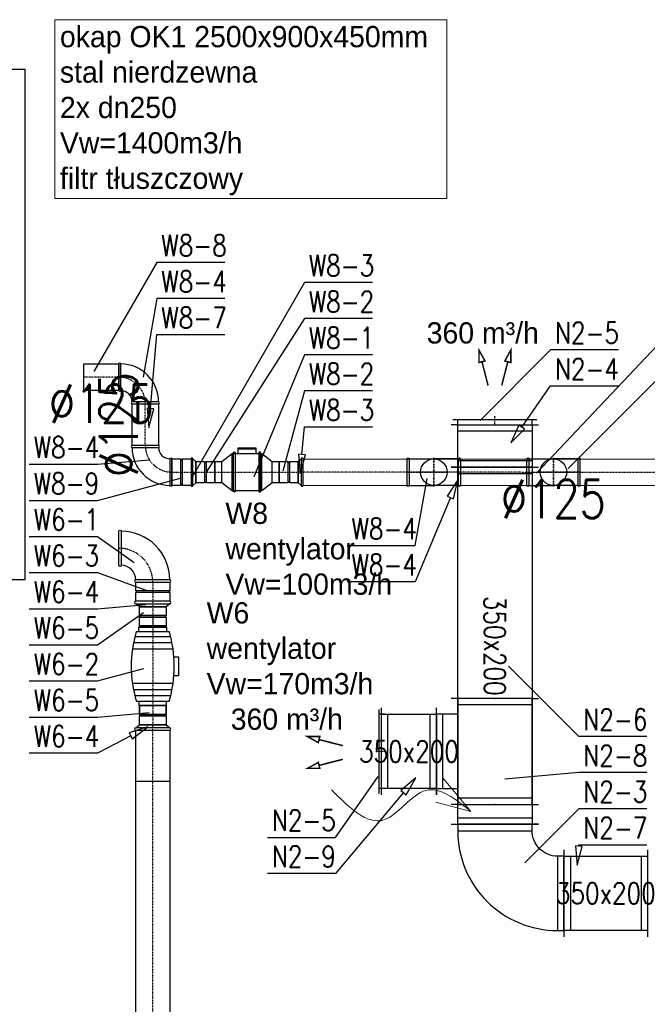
# Model space of a CAD drawing. Header units: millimetres. Extents: x 140532 to 182405, y -11883 to 1516.
# Tile 9 of 23: x 143074 to 143370, y -10209 to -9746. Entities that reach past the tile are written whole.
import ezdxf
from ezdxf.enums import TextEntityAlignment as Align

# ---------------------------------------------------------------- set-up
doc = ezdxf.new("R2010")
doc.units = ezdxf.units.MM
doc.linetypes.add('CENTER', pattern=[0.55, 0.37, -0.06, 0.06, -0.06])
for name, color, linetype, lineweight in [('san opis', 7, 'Continuous', 0), ('WEN_N2-_ZLICZAC', 133, 'Continuous', 30), ('WEN_W6-_ZLICZAC', 140, 'Continuous', 30), ('WEN_W8-_ZLICZAC', 70, 'Continuous', 30)]:
    doc.layers.add(name, color=color, linetype=linetype, lineweight=lineweight)
for name, color, linetype in [('WEN_N2-_ATRYBUT', 6, 'Continuous'), ('WEN_N2-_OSIE', 2, 'CENTER'), ('WEN_W3-_ATRYBUT', 6, 'Continuous'), ('WEN_W3-_OSIE', 2, 'CENTER'), ('WEN_W4-_ATRYBUT', 6, 'Continuous'), ('WEN_W4-_OSIE', 2, 'CENTER'), ('WEN_W6-_ATRYBUT', 6, 'Continuous'), ('WEN_W6-_OSIE', 2, 'CENTER')]:
    doc.layers.add(name, color=color, linetype=linetype)
doc.styles.add('STYL_WENTYLE', font='romans.shx', dxfattribs={"width": 0.8})
doc.styles.add('STYL_WENTYLE1', font='txt')

# ---------------------------------------------------------------- blocks, each defined once
blk = doc.blocks.new('G$C920FF791')
at = {"color": 4}
for q in [(8.89, 16.48), (20.47, 13.42)]:
    blk.add_line((4.47, 0), q, dxfattribs=at)
blk.add_spline([(14.67, 65.67), (0.44, 41.03), (14.35, 21.17), (4.47, 0)], degree=3, dxfattribs=at)
blk = doc.blocks.new('QBV23533129CNN2-_23')
for p, q in [((-325, -205), (-325, 205)), ((-295, -175), (-295, 175)), ((175, -295), (-175, -295)), ((-205, -325), (-175, -325)), ((205, -325), (175, -325))]:
    blk.add_line(p, q)
blk.add_lwpolyline([(175, -325), (175, -295, 0.414214), (-295, 175), (-325, 175), (-325, -175), (-295, -175, -0.414214), (-175, -295), (-175, -325)], format="xyb", close=True)
for p in [(-325, 0), (0, -325)]:
    blk.add_point(p)
at = {"layer": 'WEN_N2-_ATRYBUT', "style": 'STYL_WENTYLE', "width": 0.8, "flags": 8}
blk.add_attdef('WENTYLE', text='', height=100, dxfattribs=at).set_placement((0, 0), align=Align.BOTTOM_LEFT)
blk = doc.blocks.new('wylot_22')
at = {"color": 0, "const_width": 7}
for points in [[(-158.1, 32.1), (-269.9, 60.8), (-266.2, 75), (-324.7, 75), (-273.5, 46.7), (-269.9, 60.8)], [(-158.1, -32.1), (-269.9, -60.8), (-266.2, -75), (-324.7, -75), (-273.5, -46.7), (-269.9, -60.8)]]:
    blk.add_lwpolyline(points, dxfattribs=at)
at = {"color": 0, "style": 'STYL_WENTYLE1', "flags": 8}
blk.add_attdef('WENTYLE_M3H', text='', height=50, dxfattribs=at).set_placement((-450.3, 115.7), align=Align.BOTTOM_LEFT)
blk = doc.blocks.new('QPR6V235235332CNN2-_11')
for p, q in [((0, 175), (0, 205)), ((200, 175), (200, 205)), ((30, 175), (30, -175)), ((170, 175), (170, -175)), ((0, -175), (0, -205)), ((200, -175), (200, -205))]:
    blk.add_line(p, q)
blk.add_lwpolyline([(0, 175), (30, 175), (170, 175), (200, 175), (200, -175), (170, -175), (30, -175), (0, -175)], close=True)
for p in [(0, 0), (200, 0)]:
    blk.add_point(p)
at = {"layer": 'WEN_N2-_ATRYBUT', "style": 'STYL_WENTYLE', "width": 0.8, "flags": 8}
blk.add_attdef('WENTYLE', text='', height=100, dxfattribs=at).set_placement((100, 200), align=Align.BOTTOM_LEFT)
blk = doc.blocks.new('STWS350200SL_12')
for p, q in [((-198, 25), (198, 25)), ((-175, 0), (-175, 25)), ((175, 0), (175, 25))]:
    blk.add_line(p, q)
blk.add_point((0, 37.5))
at = {"layer": 'WEN_N2-_OSIE'}
blk.add_line((0, 0), (0, 37.5), dxfattribs=at)
at = {"layer": 'WEN_N2-_ATRYBUT', "style": 'STYL_WENTYLE', "width": 0.8, "flags": 8}
blk.add_attdef('WENTYLE', text='', height=100, dxfattribs=at).set_placement((0, 0), align=Align.BOTTOM_LEFT)
blk = doc.blocks.new('TR1V35253522511CNN2-_13')
for p, q in [((-500, 175), (-500, 205)), ((0, 175), (0, 205)), ((-470, 175), (-470, -175)), ((-30, 175), (-30, -175)), ((-500, -175), (-500, -205)), ((0, -175), (0, -205)), ((-425, -275), (-455, -275)), ((-75, -245), (-425, -245)), ((-75, -275), (-45, -275))]:
    blk.add_line(p, q)
for points in [[(0, -175), (0, 175), (-500, 175), (-500, -175)], [(-75, -275), (-75, -175), (-425, -175), (-425, -275)]]:
    blk.add_lwpolyline(points, close=True)
for p in [(-500, 0), (0, 0), (-250, -275)]:
    blk.add_point(p)
at = {"layer": 'WEN_N2-_ATRYBUT', "style": 'STYL_WENTYLE', "width": 0.8, "flags": 8}
blk.add_attdef('WENTYLE', text='', height=100, dxfattribs=at).set_placement((-250, 225), align=Align.BOTTOM_LEFT)
blk = doc.blocks.new('BL16090CW6-_12')
for points in [[(160, 80), (160, 240, 1), (148.8, 240), (148.8, 80, 1)], [(80, 0), (-80, 0, -1), (-80, 11.2), (80, 11.2, -1)]]:
    blk.add_lwpolyline(points, format="xyb", close=True)
for radius in [228.8, 68.8]:
    blk.add_arc((148.8, 11.2), radius, 90, 180)
for p in [(160, 160), (0, 0)]:
    blk.add_point(p)
at = {"layer": 'WEN_W6-_OSIE'}
blk.add_arc((160, 0), 160, 90, 180, dxfattribs=at)
at = {"layer": 'WEN_W6-_ATRYBUT', "style": 'STYL_WENTYLE', "width": 0.8, "flags": 8}
blk.add_attdef('WENTYLE', text='', height=100, dxfattribs=at).set_placement((-434.3, 0), align=Align.BOTTOM_LEFT)
blk = doc.blocks.new('TD-350-125-SILENTXX_21')
for p, q in [((150, 95.5), (150, -95.5)), ((312, 95.5), (312, -95.5)), ((67.5, -77.5), (67.5, 77.5)), ((91.5, 84.1), (91.5, -84.1)), ((120, 90.4), (120, -90.4)), ((342, 90.4), (342, -90.4)), ((370.5, 84.1), (370.5, -84.1)), ((394.5, -77.5), (394.5, 77.5))]:
    blk.add_line(p, q)
for points in [[(186.5, 99.5), (186.5, 121.5), (275.5, 121.5), (275.5, 99.5)], [(67.5, -65), (46, -65), (46, 65), (67.5, 65)], [(394.5, -65), (416, -65), (416, 65), (394.5, 65)]]:
    blk.add_lwpolyline(points)
for points in [[(0, -62.5), (0, 62.5), (46, 62.5), (46, -62.5)], [(462, -62.5), (462, 62.5), (416, 62.5), (416, -62.5)]]:
    blk.add_lwpolyline(points, close=True)
for centre, start, end in [((231, -473.4), 73.4701, 106.5299), ((231, 473.4), 253.4701, 286.5299)]:
    blk.add_arc(centre, 574.7, start, end)
for p in [(0, 0), (462, 0)]:
    blk.add_point(p)
at = {"layer": 'WEN_W6-_OSIE'}
blk.add_line((0, 0), (462, 0), dxfattribs=at)
at = {"layer": 'WEN_W6-_ATRYBUT', "style": 'STYL_WENTYLE', "width": 0.8, "flags": 8}
blk.add_attdef('WENTYLE', text='', height=100, dxfattribs=at).set_placement((231, 0), align=Align.BOTTOM_LEFT)
blk = doc.blocks.new('MF160CW6-_11')
for p, q in [((41, 80), (41, -80)), ((49, 80), (49, -80))]:
    blk.add_line(p, q)
blk.add_lwpolyline([(0, 80), (41, 80, 1), (49, 80), (90, 80), (90, -80), (49, -80, 1), (41, -80), (0, -80)], format="xyb", close=True)
for p in [(0, 0), (90, 0)]:
    blk.add_point(p)
at = {"layer": 'WEN_W6-_OSIE'}
blk.add_line((0, 0), (90, 0), dxfattribs=at)
at = {"layer": 'WEN_W6-_ATRYBUT', "style": 'STYL_WENTYLE', "width": 0.8, "flags": 8}
blk.add_attdef('WENTYLE', text='', height=100, dxfattribs=at).set_placement((45, 0), align=Align.BOTTOM_LEFT)
blk = doc.blocks.new('RCPL160125CW6-_11')
blk.add_lwpolyline([(0, 80), (0, -80, 1), (11.2, -80), (11.2, 80, 1)], format="xyb", close=True)
blk.add_lwpolyline([(11.2, 80), (26, 62.5), (26, -62.5), (11.2, -80)])
for p in [(0, 0), (26, 0)]:
    blk.add_point(p)
at = {"layer": 'WEN_W6-_OSIE'}
blk.add_line((0, 0), (26, 0), dxfattribs=at)
at = {"layer": 'WEN_W6-_ATRYBUT', "style": 'STYL_WENTYLE', "width": 0.8, "flags": 8}
blk.add_attdef('WENTYLE', text='', height=100, dxfattribs=at).set_placement((0, 0), align=Align.BOTTOM_LEFT)
blk = doc.blocks.new('MF125CW6-_11')
for p, q in [((41, 62.5), (41, -62.5)), ((49, 62.5), (49, -62.5))]:
    blk.add_line(p, q)
blk.add_lwpolyline([(0, 62.5), (41, 62.5, 1), (49, 62.5), (90, 62.5), (90, -62.5), (49, -62.5, 1), (41, -62.5), (0, -62.5)], format="xyb", close=True)
for p in [(0, 0), (90, 0)]:
    blk.add_point(p)
at = {"layer": 'WEN_W6-_OSIE'}
blk.add_line((0, 0), (90, 0), dxfattribs=at)
at = {"layer": 'WEN_W6-_ATRYBUT', "style": 'STYL_WENTYLE', "width": 0.8, "flags": 8}
blk.add_attdef('WENTYLE', text='', height=100, dxfattribs=at).set_placement((45, 0), align=Align.BOTTOM_LEFT)
blk = doc.blocks.new('RCPL160125CW6-_12')
blk.add_lwpolyline([(-26, 80), (-26, -80, 1), (-14.8, -80), (-14.8, 80, 1)], format="xyb", close=True)
blk.add_lwpolyline([(-14.8, 80), (0, 62.5), (0, -62.5), (-14.8, -80)])
for p in [(-26, 0), (0, 0)]:
    blk.add_point(p)
at = {"layer": 'WEN_W6-_OSIE'}
blk.add_line((-26, 0), (0, 0), dxfattribs=at)
at = {"layer": 'WEN_W6-_ATRYBUT', "style": 'STYL_WENTYLE', "width": 0.8, "flags": 8}
blk.add_attdef('WENTYLE', text='', height=100, dxfattribs=at).set_placement((-26, 0), align=Align.BOTTOM_LEFT)
blk = doc.blocks.new('QD-200X350CNN2-_258-59592409_14')
for p, q in [((0, -205), (0, 205)), ((258.6, -205), (258.6, 205)), ((30, -175), (30, 175)), ((228.6, -175), (228.6, 175))]:
    blk.add_line(p, q)
blk.add_lwpolyline([(0, 175), (258.6, 175), (258.6, -175), (0, -175)], close=True)
for p in [(0, 0), (258.6, 0)]:
    blk.add_point(p)
at = {"layer": 'WEN_N2-_ATRYBUT', "style": 'STYL_WENTYLE', "width": 0.8, "flags": 8}
blk.add_attdef('WENTYLE', text='', height=100, dxfattribs=at).set_placement((129.3, 0), align=Align.BOTTOM_LEFT)
at = {"layer": 'WEN_N2-_OSIE', "style": 'STYL_WENTYLE', "width": 0.8, "flags": 8}
blk.add_attdef('FI_KANALU', text='', height=100, dxfattribs=at).set_placement((129.3, 0), align=Align.MIDDLE_CENTER)
blk = doc.blocks.new('QD-200X350CNN2-_393-64507897_14')
for p, q in [((0, -205), (0, 205)), ((393.6, -205), (393.6, 205)), ((30, -175), (30, 175)), ((363.6, -175), (363.6, 175))]:
    blk.add_line(p, q)
blk.add_lwpolyline([(0, 175), (393.6, 175), (393.6, -175), (0, -175)], close=True)
for p in [(0, 0), (393.6, 0)]:
    blk.add_point(p)
at = {"layer": 'WEN_N2-_ATRYBUT', "style": 'STYL_WENTYLE', "width": 0.8, "flags": 8}
blk.add_attdef('WENTYLE', text='', height=100, dxfattribs=at).set_placement((196.8, 0), align=Align.BOTTOM_LEFT)
at = {"layer": 'WEN_N2-_OSIE', "style": 'STYL_WENTYLE', "width": 0.8, "flags": 8}
blk.add_attdef('FI_KANALU', text='', height=100, dxfattribs=at).set_placement((196.8, 0), align=Align.MIDDLE_CENTER)
blk = doc.blocks.new('BL12590CW6-_24')
for points in [[(125, -62.5), (125, 62.5, 1), (116.2, 62.5), (116.2, -62.5, 1)], [(62.5, -125), (-62.5, -125, -1), (-62.5, -116.2), (62.5, -116.2, -1)]]:
    blk.add_lwpolyline(points, format="xyb", close=True)
for radius in [178.8, 53.8]:
    blk.add_arc((116.2, -116.2), radius, 90, 180)
for p in [(125, 0), (0, -125)]:
    blk.add_point(p)
at = {"layer": 'WEN_W6-_OSIE'}
blk.add_arc((125, -125), 125, 90, 180, dxfattribs=at)
at = {"layer": 'WEN_W6-_ATRYBUT', "style": 'STYL_WENTYLE', "width": 0.8, "flags": 8}
blk.add_attdef('WENTYLE', text='', height=100, dxfattribs=at).set_placement((-451.8, -125), align=Align.BOTTOM_LEFT)
blk = doc.blocks.new('BL12590CW6-_23')
for points in [[(-125, -62.5), (-125, 62.5, -1), (-116.25, 62.5), (-116.25, -62.5, -1)], [(-62.5, -125), (62.5, -125, 1), (62.5, -116.25), (-62.5, -116.25, 1)]]:
    blk.add_lwpolyline(points, format="xyb", close=True)
for radius in [178.75, 53.75]:
    blk.add_arc((-116.25, -116.25), radius, 0, 90)
for p in [(-125, 0), (0, -125)]:
    blk.add_point(p)
at = {"layer": 'WEN_W6-_OSIE'}
blk.add_arc((-125, -125), 125, 0, 90, dxfattribs=at)
at = {"layer": 'WEN_W6-_ATRYBUT', "style": 'STYL_WENTYLE', "width": 0.8, "flags": 8}
blk.add_attdef('WENTYLE', text='', height=100, dxfattribs=at).set_placement((-62.5, -125), align=Align.BOTTOM_LEFT)
blk = doc.blocks.new('SR-125CW6-_196-7554197342_14')
blk.add_lwpolyline([(0, -62.5), (0, 62.5), (196.8, 62.5), (196.8, -62.5)], close=True)
for p in [(0, 0), (196.8, 0)]:
    blk.add_point(p)
at = {"layer": 'WEN_W6-_OSIE'}
blk.add_line((0, 0), (196.8, 0), dxfattribs=at)
at = {"layer": 'WEN_W6-_ATRYBUT', "style": 'STYL_WENTYLE', "width": 0.8, "flags": 8}
blk.add_attdef('WENTYLE', text='', height=100, dxfattribs=at).set_placement((98.4, 0), align=Align.BOTTOM_LEFT)
at = {"layer": 'WEN_W6-_OSIE', "style": 'STYL_WENTYLE', "width": 0.8, "flags": 8}
blk.add_attdef('FI_KANALU', text='', height=180, dxfattribs=at).set_placement((98.4, 125), align=Align.MIDDLE_CENTER)
blk = doc.blocks.new('SR-125CW6-_164-9656107969_14')
blk.add_lwpolyline([(0, -62.5), (0, 62.5), (165, 62.5), (165, -62.5)], close=True)
for p in [(0, 0), (165, 0)]:
    blk.add_point(p)
at = {"layer": 'WEN_W6-_OSIE'}
blk.add_line((0, 0), (165, 0), dxfattribs=at)
at = {"layer": 'WEN_W6-_ATRYBUT', "style": 'STYL_WENTYLE', "width": 0.8, "flags": 8}
blk.add_attdef('WENTYLE', text='', height=100, dxfattribs=at).set_placement((82.5, 0), align=Align.BOTTOM_LEFT)
at = {"layer": 'WEN_W6-_OSIE', "style": 'STYL_WENTYLE', "width": 0.8, "flags": 8}
blk.add_attdef('FI_KANALU', text='', height=180, dxfattribs=at).set_placement((82.5, 125), align=Align.MIDDLE_CENTER)
blk = doc.blocks.new('TD-250-100XX_11')
for p, q in [((109.2, 109.25), (193.8, 109.25)), ((33, -50), (33, 50)), ((81, -88), (81, 88)), ((222, -88), (222, 88)), ((270, -50), (270, 50))]:
    blk.add_line(p, q)
for points in [[(88.05, -93.28), (88.05, 93.28), (95.1, 93.28), (95.1, -93.28)], [(214.95, -93.28), (214.95, 93.28), (207.9, 93.28), (207.9, -93.28)], [(0, -50), (0, 50), (33, 50), (81, 88), (222, 88), (270, 50), (303, 50), (303, -50), (270, -50), (222, -88), (81, -88), (33, -50)]]:
    blk.add_lwpolyline(points, close=True)
blk.add_lwpolyline([(109.2, 88), (109.2, 115), (193.8, 115), (193.8, 88)])
for p in [(0, 0), (303, 0)]:
    blk.add_point(p)
at = {"layer": 'WEN_W3-_OSIE'}
blk.add_line((0, 0), (303, 0), dxfattribs=at)
at = {"layer": 'WEN_W3-_ATRYBUT', "style": 'STYL_WENTYLE', "width": 0.8, "flags": 8}
blk.add_attdef('WENTYLE', text='', height=100, dxfattribs=at).set_placement((151.5, 0), align=Align.BOTTOM_LEFT)
blk = doc.blocks.new('MF100CW4-_11')
for p, q in [((41, 50), (41, -50)), ((49, 50), (49, -50))]:
    blk.add_line(p, q)
blk.add_lwpolyline([(0, 50), (41, 50, 1), (49, 50), (90, 50), (90, -50), (49, -50, 1), (41, -50), (0, -50)], format="xyb", close=True)
for p in [(0, 0), (90, 0)]:
    blk.add_point(p)
at = {"layer": 'WEN_W4-_OSIE'}
blk.add_line((0, 0), (90, 0), dxfattribs=at)
at = {"layer": 'WEN_W4-_ATRYBUT', "style": 'STYL_WENTYLE', "width": 0.8, "flags": 8}
blk.add_attdef('WENTYLE', text='', height=100, dxfattribs=at).set_placement((45, 0), align=Align.BOTTOM_LEFT)
blk = doc.blocks.new('RCPL125100CW4-_12')
blk.add_lwpolyline([(-22, 62.5), (-22, -62.5, 1), (-13.25, -62.5), (-13.25, 62.5, 1)], format="xyb", close=True)
blk.add_lwpolyline([(-13.25, 62.5), (0, 50), (0, -50), (-13.25, -62.5)])
for p in [(-22, 0), (0, 0)]:
    blk.add_point(p)
at = {"layer": 'WEN_W4-_OSIE'}
blk.add_line((-22, 0), (0, 0), dxfattribs=at)
at = {"layer": 'WEN_W4-_ATRYBUT', "style": 'STYL_WENTYLE', "width": 0.8, "flags": 8}
blk.add_attdef('WENTYLE', text='', height=100, dxfattribs=at).set_placement((-22, 0), align=Align.BOTTOM_LEFT)
blk = doc.blocks.new('SR-125CW6-_2356-3429299756_14')
blk.add_lwpolyline([(0, -62.5), (0, 62.5), (2356.3, 62.5), (2356.3, -62.5)], close=True)
for p in [(0, 0), (2356.3, 0)]:
    blk.add_point(p)
at = {"layer": 'WEN_W6-_OSIE'}
blk.add_line((0, 0), (2356.3, 0), dxfattribs=at)
at = {"layer": 'WEN_W6-_ATRYBUT', "style": 'STYL_WENTYLE', "width": 0.8, "flags": 8}
blk.add_attdef('WENTYLE', text='', height=100, dxfattribs=at).set_placement((1178.2, 0), align=Align.BOTTOM_LEFT)
at = {"layer": 'WEN_W6-_OSIE', "style": 'STYL_WENTYLE', "width": 0.8, "flags": 8}
blk.add_attdef('FI_KANALU', text='', height=180, dxfattribs=at).set_placement((1178.2, 125), align=Align.MIDDLE_CENTER)
blk = doc.blocks.new('BL12590CW6-_13')
for p, q in [((-62.5, 8.75), (-62.5, 125)), ((62.5, 8.75), (62.5, 125))]:
    blk.add_line(p, q)
blk.add_lwpolyline([(62.5, 0), (-62.5, 0, -1), (-62.5, 8.75), (62.5, 8.75, -1)], format="xyb", close=True)
blk.add_circle((0, 125), 62.5)
blk.add_point((0, 0))
at = {"layer": 'WEN_W6-_OSIE'}
for p, q in [((0, 0), (0, 192.5)), ((-67.5, 125), (67.5, 125))]:
    blk.add_line(p, q, dxfattribs=at)
at = {"layer": 'WEN_W6-_ATRYBUT', "style": 'STYL_WENTYLE', "width": 0.8, "flags": 8}
blk.add_attdef('WENTYLE', text='', height=100, dxfattribs=at).set_placement((62.5, 0), align=Align.BOTTOM_LEFT)
blk = doc.blocks.new('QD-200X350CNN2-_1680-8861928_14')
for p, q in [((0, -205), (0, 205)), ((1680.9, -205), (1680.9, 205)), ((30, -175), (30, 175)), ((1650.9, -175), (1650.9, 175))]:
    blk.add_line(p, q)
blk.add_lwpolyline([(0, 175), (1680.9, 175), (1680.9, -175), (0, -175)], close=True)
for p in [(0, 0), (1680.9, 0)]:
    blk.add_point(p)
at = {"layer": 'WEN_N2-_ATRYBUT', "style": 'STYL_WENTYLE', "width": 0.8, "flags": 8}
blk.add_attdef('WENTYLE', text='', height=100, dxfattribs=at).set_placement((840.4, 0), align=Align.BOTTOM_LEFT)
at = {"layer": 'WEN_N2-_OSIE', "style": 'STYL_WENTYLE', "width": 0.8, "flags": 8}
blk.add_attdef('FI_KANALU', text='', height=100, dxfattribs=at).set_placement((840.4, 0), align=Align.MIDDLE_CENTER)
blk = doc.blocks.new('SR-160CW6-_3241-587472126_14')
blk.add_line((3000, -80), (3000, 80))
blk.add_lwpolyline([(0, -80), (0, 80), (3241.6, 80), (3241.6, -80)], close=True)
for p in [(0, 0), (3241.6, 0)]:
    blk.add_point(p)
at = {"layer": 'WEN_W6-_OSIE'}
blk.add_line((0, 0), (3241.6, 0), dxfattribs=at)
at = {"layer": 'WEN_W6-_ATRYBUT', "style": 'STYL_WENTYLE', "width": 0.8, "flags": 8}
blk.add_attdef('WENTYLE', text='', height=100, dxfattribs=at).set_placement((1620.8, 0), align=Align.BOTTOM_LEFT)
at = {"layer": 'WEN_W6-_OSIE', "color": 3, "style": 'STYL_WENTYLE', "width": 0.8, "flags": 8}
blk.add_attdef('FI_KANALU', text='', height=180, dxfattribs=at).set_placement((1620.8, 160), align=Align.MIDDLE_CENTER)

msp = doc.modelspace()

# ---------------------------------------------------------------- linework, layer by layer
at = {"layer": 'san opis'}
msp.add_lwpolyline([(143091.04, -9745.61), (143275.41, -9745.61), (143275.41, -9829.75), (143091.04, -9829.75)], close=True, dxfattribs=at)
at = {"layer": 'san opis', "lineweight": 30}
msp.add_lwpolyline([(142997.07, -10009.1), (143077.07, -10009.1), (143077.07, -9769.1), (142997.07, -9769.1)], close=True, dxfattribs=at)
at = {"layer": 'WEN_N2-_ATRYBUT'}
for points in [[(143356.29, -9901.03), (143324.29, -9901.03), (143291.1, -9934.22)], [(143310.71, -9937.43), (143309.39, -9936.51), (143305.54, -9944.8), (143312.02, -9938.34), (143310.71, -9937.43), (143324.29, -9918.03), (143356.29, -9918.03)], [(143369.61, -10083.02), (143337.61, -10083.02), (143304.44, -10049.86)], [(143191.08, -10130.48), (143223.08, -10130.48), (143243.18, -10101.77)], [(143255.01, -10109.43), (143256.24, -10110.46), (143260.79, -10102.54), (143253.78, -10108.4), (143255.01, -10109.43), (143223.08, -10147.48), (143191.08, -10147.48)], [(143369.61, -10100.02), (143337.61, -10100.02), (143302.81, -10103.07)], [(143369.61, -10117.02), (143337.61, -10117.02), (143312.1, -10142.53)], [(143337.55, -10134.67), (143335.95, -10134.53), (143336.76, -10143.63), (143339.14, -10134.81), (143337.55, -10134.67), (143337.61, -10134.02), (143369.61, -10134.02)]]:
    msp.add_lwpolyline(points, dxfattribs=at)
at = {"layer": 'WEN_W3-_ATRYBUT'}
msp.add_lwpolyline([(143240.42, -9903.33), (143208.42, -9903.33), (143184.59, -9960.71)], dxfattribs=at)
at = {"layer": 'WEN_W4-_ATRYBUT'}
for points in [[(143240.42, -9869.33), (143208.42, -9869.33), (143155.56, -9960.89)], [(143240.42, -9886.33), (143208.42, -9886.33), (143162.2, -9958.64)], [(143240.42, -9920.33), (143208.42, -9920.33), (143198.31, -9958.08)], [(143207.29, -9950.28), (143205.69, -9950.15), (143206.5, -9959.25), (143208.88, -9950.42), (143207.29, -9950.28), (143208.42, -9937.33), (143240.42, -9937.33)]]:
    msp.add_lwpolyline(points, dxfattribs=at)
at = {"layer": 'WEN_W6-_ATRYBUT'}
for points in [[(143171.05, -9859.85), (143139.05, -9859.85), (143109.35, -9911.28)], [(143171.05, -9876.85), (143139.05, -9876.85), (143132.53, -9913.83)], [(143422.75, -9881.65), (143390.75, -9881.65), (143317.61, -9959.13)], [(143136.01, -9928.59), (143134.41, -9928.45), (143135.22, -9937.56), (143137.6, -9928.73), (143136.01, -9928.59), (143139.05, -9893.85), (143171.05, -9893.85)], [(143422.75, -9898.65), (143390.75, -9898.65), (143332.5, -9956.9)], [(143079, -9954.88), (143111, -9954.88), (143135.52, -9952.73)], [(143079, -9971.88), (143111, -9971.88), (143150.2, -9961.37)], [(143228.54, -9993.17), (143260.54, -9993.17), (143266.12, -9961.54)], [(143277.13, -9970.45), (143278.61, -9971.07), (143280.6, -9962.15), (143275.65, -9969.84), (143277.13, -9970.45), (143260.54, -10010.17), (143228.54, -10010.17)], [(143079, -9988.88), (143111, -9988.88), (143128.38, -10001.05)], [(143079, -10005.88), (143111, -10005.88), (143134.26, -10014.34)], [(143079, -10022.88), (143111, -10022.88), (143133.79, -10020.88)], [(143079, -10039.88), (143111, -10039.88), (143132.68, -10024.69)], [(143079, -10056.88), (143111, -10056.88), (143132.9, -10051.01)], [(143079, -10073.88), (143111, -10073.88), (143135.31, -10071.75)], [(143126.72, -10082.66), (143127.46, -10084.07), (143134.7, -10078.49), (143125.98, -10081.24), (143126.72, -10082.66), (143111, -10090.88), (143079, -10090.88)]]:
    msp.add_lwpolyline(points, dxfattribs=at)

# ---------------------------------------------------------------- block references
at = {"layer": 'san opis', "color": 3}
ref = msp.add_blockref('wylot_22', (143298.06, -9933.59), dxfattribs=dict(at, xscale=0.1, yscale=0.1, zscale=0.1, rotation=270))
ref.add_attrib('WENTYLE_M3H', ' 360 m³/h', dxfattribs={"layer": '0', "color": 3, "height": 10, "style": 'STYL_WENTYLE1', "flags": 8}).set_placement((143262.25, -9901.04), align=Align.BOTTOM_LEFT)
ref = msp.add_blockref('wylot_22', (143242.32, -10090.54), dxfattribs=dict(at, xscale=0.1, yscale=0.1, zscale=0.1))
ref.add_attrib('WENTYLE_M3H', ' 360 m³/h', dxfattribs={"layer": '0', "color": 3, "height": 10, "style": 'STYL_WENTYLE1', "flags": 8}).set_placement((143170.05, -10082.86), align=Align.BOTTOM_LEFT)
at = {"layer": 'san opis', "rotation": 89.99999999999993}
msp.add_blockref('G$C920FF791', (143286.8, -10122.74), dxfattribs=at)
at = {"layer": 'WEN_N2-_ZLICZAC'}
ref = msp.add_blockref('STWS350200SL_12', (143298.06, -9936.25), dxfattribs=dict(at, xscale=0.1, yscale=0.1, zscale=0.1, rotation=359.9999999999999))
ref.add_attrib('WENTYLE', 'N2-5', dxfattribs={"layer": 'WEN_N2-_ATRYBUT', "height": 10, "style": 'STYL_WENTYLE', "width": 0.8, "flags": 8}).set_placement((143326.29, -9901.03), align=Align.BOTTOM_LEFT)
ref = msp.add_blockref('QPR6V235235332CNN2-_11', (143298.06, -9936.25), dxfattribs=dict(at, xscale=0.1, yscale=0.1, zscale=0.1, rotation=270))
ref.add_attrib('WENTYLE', 'N2-4', dxfattribs={"layer": 'WEN_N2-_ATRYBUT', "height": 10, "style": 'STYL_WENTYLE', "width": 0.8, "flags": 8}).set_placement((143326.29, -9918.03), align=Align.BOTTOM_LEFT)
ref = msp.add_blockref('QD-200X350CNN2-_1680-8861928_14', (143298.06, -9956.25), dxfattribs=dict(at, xscale=0.1, yscale=0.1, zscale=0.1, rotation=270))
ref.add_attrib('WENTYLE', 'N2-6', dxfattribs={"layer": 'WEN_N2-_ATRYBUT', "height": 10, "style": 'STYL_WENTYLE', "width": 0.8, "flags": 8}).set_placement((143339.61, -10083.02), align=Align.BOTTOM_LEFT)
ref.add_attrib('FI_KANALU', '350x200', dxfattribs={"layer": 'WEN_N2-_OSIE', "height": 10, "rotation": 270, "style": 'STYL_WENTYLE', "width": 0.8, "flags": 8}).set_placement((143298.06, -10040.3), align=Align.MIDDLE_CENTER)
ref = msp.add_blockref('TR1V35253522511CNN2-_13', (143298.06, -10115.05), dxfattribs=dict(at, xscale=0.09999999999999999, yscale=0.09999999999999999, zscale=0.09999999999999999, rotation=270))
ref.add_attrib('WENTYLE', 'N2-8', dxfattribs={"layer": 'WEN_N2-_ATRYBUT', "height": 10, "style": 'STYL_WENTYLE', "width": 0.8, "flags": 8}).set_placement((143339.61, -10100.02), align=Align.BOTTOM_LEFT)
ref = msp.add_blockref('QD-200X350CNN2-_258-59592409_14', (143244.7, -10090.05), dxfattribs=dict(at, xscale=0.1, yscale=0.1, zscale=0.1))
ref.add_attrib('WENTYLE', 'N2-9', dxfattribs={"layer": 'WEN_N2-_ATRYBUT', "height": 10, "style": 'STYL_WENTYLE', "width": 0.8, "flags": 8}).set_placement((143193.08, -10147.48), align=Align.BOTTOM_LEFT)
ref.add_attrib('FI_KANALU', '350x200', dxfattribs={"layer": 'WEN_N2-_OSIE', "height": 10, "style": 'STYL_WENTYLE', "width": 0.8, "flags": 8}).set_placement((143257.63, -10090.05), align=Align.MIDDLE_CENTER)
ref = msp.add_blockref('STWS350200SL_12', (143246.07, -10090.05), dxfattribs=dict(at, xscale=0.1, yscale=0.1, zscale=0.1, rotation=89.99999999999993))
ref.add_attrib('WENTYLE', 'N2-5', dxfattribs={"layer": 'WEN_N2-_ATRYBUT', "height": 10, "style": 'STYL_WENTYLE', "width": 0.8, "flags": 8}).set_placement((143193.08, -10130.48), align=Align.BOTTOM_LEFT)
ref = msp.add_blockref('QBV23533129CNN2-_23', (143298.06, -10156.84), dxfattribs=dict(at, xscale=0.1, yscale=0.1, zscale=0.1, rotation=180))
ref.add_attrib('WENTYLE', 'N2-3', dxfattribs={"layer": 'WEN_N2-_ATRYBUT', "height": 10, "style": 'STYL_WENTYLE', "width": 0.8, "flags": 8}).set_placement((143339.61, -10117.02), align=Align.BOTTOM_LEFT)
ref = msp.add_blockref('QD-200X350CNN2-_393-64507897_14', (143369.93, -10156.84), dxfattribs=dict(at, xscale=0.1, yscale=0.1, zscale=0.1, rotation=180))
ref.add_attrib('WENTYLE', 'N2-7', dxfattribs={"layer": 'WEN_N2-_ATRYBUT', "height": 10, "style": 'STYL_WENTYLE', "width": 0.8, "flags": 8}).set_placement((143339.61, -10134.02), align=Align.BOTTOM_LEFT)
ref.add_attrib('FI_KANALU', '350x200', dxfattribs={"layer": 'WEN_N2-_OSIE', "height": 10, "style": 'STYL_WENTYLE', "width": 0.8, "flags": 8}).set_placement((143350.25, -10156.84), align=Align.MIDDLE_CENTER)
at = {"layer": 'WEN_W6-_ZLICZAC'}
ref = msp.add_blockref('BL16090CW6-_12', (143121.07, -9994.38), dxfattribs=dict(at, xscale=0.1, yscale=0.1, zscale=0.1, rotation=270))
ref.add_attrib('WENTYLE', 'W6-1', dxfattribs={"layer": 'WEN_W6-_ATRYBUT', "height": 10, "style": 'STYL_WENTYLE', "width": 0.8, "flags": 8}).set_placement((143081, -9988.88), align=Align.BOTTOM_LEFT)
ref = msp.add_blockref('MF160CW6-_11', (143137.07, -10010.38), dxfattribs=dict(at, xscale=0.1, yscale=0.1, zscale=0.1, rotation=270))
ref.add_attrib('WENTYLE', 'W6-3', dxfattribs={"layer": 'WEN_W6-_ATRYBUT', "height": 10, "style": 'STYL_WENTYLE', "width": 0.8, "flags": 8}).set_placement((143081, -10005.88), align=Align.BOTTOM_LEFT)
ref = msp.add_blockref('RCPL160125CW6-_11', (143137.07, -10019.38), dxfattribs=dict(at, xscale=0.09999999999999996, yscale=0.09999999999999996, zscale=0.09999999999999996, rotation=270))
ref.add_attrib('WENTYLE', 'W6-4', dxfattribs={"layer": 'WEN_W6-_ATRYBUT', "height": 10, "style": 'STYL_WENTYLE', "width": 0.8, "flags": 8}).set_placement((143081, -10022.88), align=Align.BOTTOM_LEFT)
ref = msp.add_blockref('MF125CW6-_11', (143137.07, -10021.98), dxfattribs=dict(at, xscale=0.1, yscale=0.1, zscale=0.1, rotation=270))
ref.add_attrib('WENTYLE', 'W6-5', dxfattribs={"layer": 'WEN_W6-_ATRYBUT', "height": 10, "style": 'STYL_WENTYLE', "width": 0.8, "flags": 8}).set_placement((143081, -10039.88), align=Align.BOTTOM_LEFT)
ref = msp.add_blockref('TD-350-125-SILENTXX_21', (143137.07, -10026.88), dxfattribs=dict(at, xscale=0.1, yscale=0.1, zscale=0.1, rotation=270))
ref.add_attrib('WENTYLE', 'W6-2', dxfattribs={"layer": 'WEN_W6-_ATRYBUT', "height": 10, "style": 'STYL_WENTYLE', "width": 0.8, "flags": 8}).set_placement((143081, -10056.88), align=Align.BOTTOM_LEFT)
ref = msp.add_blockref('MF125CW6-_11', (143137.07, -10068.48), dxfattribs=dict(at, xscale=0.1, yscale=0.1, zscale=0.1, rotation=270))
ref.add_attrib('WENTYLE', 'W6-5', dxfattribs={"layer": 'WEN_W6-_ATRYBUT', "height": 10, "style": 'STYL_WENTYLE', "width": 0.8, "flags": 8}).set_placement((143081, -10073.88), align=Align.BOTTOM_LEFT)
ref = msp.add_blockref('RCPL160125CW6-_12', (143137.07, -10077.48), dxfattribs=dict(at, xscale=0.09999999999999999, yscale=0.09999999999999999, zscale=0.09999999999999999, rotation=90))
ref.add_attrib('WENTYLE', 'W6-4', dxfattribs={"layer": 'WEN_W6-_ATRYBUT', "height": 10, "style": 'STYL_WENTYLE', "width": 0.8, "flags": 8}).set_placement((143081, -10090.88), align=Align.BOTTOM_LEFT)
ref = msp.add_blockref('SR-160CW6-_3241-587472126_14', (143137.06, -10404.24), dxfattribs=dict(at, xscale=0.1, yscale=0.1, zscale=0.1, rotation=89.99730080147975))
ref.add_attrib('WENTYLE', 'W6-7', dxfattribs={"layer": 'WEN_W6-_ATRYBUT', "height": 10, "style": 'STYL_WENTYLE', "width": 0.8, "flags": 8}).set_placement((143154.32, -10431.31), align=Align.BOTTOM_LEFT)
ref.add_attrib('FI_KANALU', '%%c160', dxfattribs={"layer": 'WEN_W6-_OSIE', "color": 3, "height": 18, "rotation": 89.9973, "style": 'STYL_WENTYLE', "width": 0.8, "flags": 8}).set_placement((143121.06, -10242.16), align=Align.MIDDLE_CENTER)
at = {"layer": 'WEN_W8-_ZLICZAC'}
ref = msp.add_blockref('SR-125CW6-_164-9656107969_14', (143121.07, -9913.89), dxfattribs=dict(at, xscale=0.1, yscale=0.1, zscale=0.1, rotation=180))
ref.add_attrib('WENTYLE', 'W8-8', dxfattribs={"layer": 'WEN_W6-_ATRYBUT', "height": 10, "style": 'STYL_WENTYLE', "width": 0.8, "flags": 8}).set_placement((143141.05, -9859.85), align=Align.BOTTOM_LEFT)
ref.add_attrib('FI_KANALU', '%%c125', dxfattribs={"layer": 'WEN_W6-_OSIE', "height": 18, "rotation": 360, "style": 'STYL_WENTYLE', "width": 0.8, "flags": 8}).set_placement((143112.83, -9926.39), align=Align.MIDDLE_CENTER)
ref = msp.add_blockref('RCPL125100CW4-_12', (143157.27, -9958.57), dxfattribs=dict(at, xscale=0.1, yscale=0.1, zscale=0.1))
ref.add_attrib('WENTYLE', 'W8-3', dxfattribs={"layer": 'WEN_W4-_ATRYBUT', "height": 10, "style": 'STYL_WENTYLE', "width": 0.8, "flags": 8}).set_placement((143210.42, -9869.33), align=Align.BOTTOM_LEFT)
ref = msp.add_blockref('BL12590CW6-_23', (143133.57, -9913.89), dxfattribs=dict(at, xscale=0.1, yscale=0.1, zscale=0.1))
ref.add_attrib('WENTYLE', 'W8-4', dxfattribs={"layer": 'WEN_W6-_ATRYBUT', "height": 10, "style": 'STYL_WENTYLE', "width": 0.8, "flags": 8}).set_placement((143141.05, -9876.85), align=Align.BOTTOM_LEFT)
ref = msp.add_blockref('BL12590CW6-_13', (143313.09, -9958.59), dxfattribs=dict(at, xscale=0.1, yscale=0.1, zscale=0.1, rotation=270))
ref.add_attrib('WENTYLE', 'W8-4', dxfattribs={"layer": 'WEN_W6-_ATRYBUT', "height": 10, "style": 'STYL_WENTYLE', "width": 0.8, "flags": 8}).set_placement((143392.75, -9881.65), align=Align.BOTTOM_LEFT)
ref = msp.add_blockref('MF100CW4-_11', (143157.27, -9958.57), dxfattribs=dict(at, xscale=0.09999999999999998, yscale=0.09999999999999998, zscale=0.09999999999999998))
ref.add_attrib('WENTYLE', 'W8-2', dxfattribs={"layer": 'WEN_W4-_ATRYBUT', "height": 10, "style": 'STYL_WENTYLE', "width": 0.8, "flags": 8}).set_placement((143210.42, -9886.33), align=Align.BOTTOM_LEFT)
ref = msp.add_blockref('SR-125CW6-_196-7554197342_14', (143133.57, -9946.07), dxfattribs=dict(at, xscale=0.1, yscale=0.1, zscale=0.1, rotation=90))
ref.add_attrib('WENTYLE', 'W8-7', dxfattribs={"layer": 'WEN_W6-_ATRYBUT', "height": 10, "style": 'STYL_WENTYLE', "width": 0.8, "flags": 8}).set_placement((143141.05, -9893.85), align=Align.BOTTOM_LEFT)
ref.add_attrib('FI_KANALU', '%%c125', dxfattribs={"layer": 'WEN_W6-_OSIE', "height": 18, "rotation": 90, "style": 'STYL_WENTYLE', "width": 0.8, "flags": 8}).set_placement((143121.07, -9936.23), align=Align.MIDDLE_CENTER)
ref = msp.add_blockref('BL12590CW6-_13', (143338.09, -9958.59), dxfattribs=dict(at, xscale=0.1, yscale=0.1, zscale=0.1, rotation=89.99999999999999))
ref.add_attrib('WENTYLE', 'W8-4', dxfattribs={"layer": 'WEN_W6-_ATRYBUT', "height": 10, "style": 'STYL_WENTYLE', "width": 0.8, "flags": 8}).set_placement((143392.75, -9898.65), align=Align.BOTTOM_LEFT)
ref = msp.add_blockref('TD-250-100XX_11', (143166.27, -9958.57), dxfattribs=dict(at, xscale=0.1, yscale=0.1, zscale=0.1))
ref.add_attrib('WENTYLE', 'W8-1', dxfattribs={"layer": 'WEN_W3-_ATRYBUT', "height": 10, "style": 'STYL_WENTYLE', "width": 0.8, "flags": 8}).set_placement((143210.42, -9903.33), align=Align.BOTTOM_LEFT)
ref = msp.add_blockref('MF100CW4-_11', (143196.57, -9958.57), dxfattribs=dict(at, xscale=0.09999999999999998, yscale=0.09999999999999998, zscale=0.09999999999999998))
ref.add_attrib('WENTYLE', 'W8-2', dxfattribs={"layer": 'WEN_W4-_ATRYBUT', "height": 10, "style": 'STYL_WENTYLE', "width": 0.8, "flags": 8}).set_placement((143210.42, -9920.33), align=Align.BOTTOM_LEFT)
ref = msp.add_blockref('RCPL125100CW4-_12', (143205.57, -9958.57), dxfattribs=dict(at, xscale=0.1, yscale=0.1, zscale=0.1, rotation=180))
ref.add_attrib('WENTYLE', 'W8-3', dxfattribs={"layer": 'WEN_W4-_ATRYBUT', "height": 10, "style": 'STYL_WENTYLE', "width": 0.8, "flags": 8}).set_placement((143210.42, -9937.33), align=Align.BOTTOM_LEFT)
ref = msp.add_blockref('SR-125CW6-_2356-3429299756_14', (143443.41, -9958.8), dxfattribs=dict(at, xscale=0.1, yscale=0.1, zscale=0.1, rotation=179.9435135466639))
ref.add_attrib('WENTYLE', 'W8-5', dxfattribs={"layer": 'WEN_W6-_ATRYBUT', "height": 10, "style": 'STYL_WENTYLE', "width": 0.8, "flags": 8}).set_placement((143392.75, -9949.65), align=Align.BOTTOM_LEFT)
ref.add_attrib('FI_KANALU', '%%c125', dxfattribs={"layer": 'WEN_W6-_OSIE', "height": 18, "rotation": 359.9435, "style": 'STYL_WENTYLE', "width": 0.8, "flags": 8}).set_placement((143325.58, -9971.19), align=Align.MIDDLE_CENTER)
ref = msp.add_blockref('BL12590CW6-_24', (143133.57, -9958.57), dxfattribs=dict(at, xscale=0.1, yscale=0.1, zscale=0.1, rotation=89.99999999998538))
ref.add_attrib('WENTYLE', 'W8-4', dxfattribs={"layer": 'WEN_W6-_ATRYBUT', "height": 10, "style": 'STYL_WENTYLE', "width": 0.8, "flags": 8}).set_placement((143081, -9954.88), align=Align.BOTTOM_LEFT)
ref = msp.add_blockref('MF125CW6-_11', (143146.07, -9958.57), dxfattribs=dict(at, xscale=0.1, yscale=0.1, zscale=0.1))
ref.add_attrib('WENTYLE', 'W8-9', dxfattribs={"layer": 'WEN_W6-_ATRYBUT', "height": 10, "style": 'STYL_WENTYLE', "width": 0.8, "flags": 8}).set_placement((143081, -9971.88), align=Align.BOTTOM_LEFT)
ref = msp.add_blockref('BL12590CW6-_13', (143256.83, -9958.59), dxfattribs=dict(at, xscale=0.1, yscale=0.1, zscale=0.1, rotation=270))
ref.add_attrib('WENTYLE', 'W8-4', dxfattribs={"layer": 'WEN_W6-_ATRYBUT', "height": 10, "style": 'STYL_WENTYLE', "width": 0.8, "flags": 8}).set_placement((143230.54, -9993.17), align=Align.BOTTOM_LEFT)
ref = msp.add_blockref('BL12590CW6-_13', (143281.83, -9958.59), dxfattribs=dict(at, xscale=0.1, yscale=0.1, zscale=0.1, rotation=89.99999999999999))
ref.add_attrib('WENTYLE', 'W8-4', dxfattribs={"layer": 'WEN_W6-_ATRYBUT', "height": 10, "style": 'STYL_WENTYLE', "width": 0.8, "flags": 8}).set_placement((143230.54, -10010.17), align=Align.BOTTOM_LEFT)

# ---------------------------------------------------------------- texts
at = {"layer": 'san opis', "char_height": 10, "attachment_point": 1}
for s, insert in [('okap OK1 2500x900x450mm\\Pstal nierdzewna\\P2x dn250\\PVw=1400m3/h\\Pfiltr tłuszczowy', (143093.4, -9748.57)), ('W8\\Pwentylator \\PVw=100m3/h', (143171.26, -9972.95)), ('W6\\Pwentylator \\PVw=170m3/h', (143162.43, -10019.8))]:
    msp.add_mtext_dynamic_manual_height_columns(s, width=399.5475, gutter_width=12.5, heights=[0], dxfattribs=dict(at, insert=insert))

doc.saveas('drawing.dxf')
